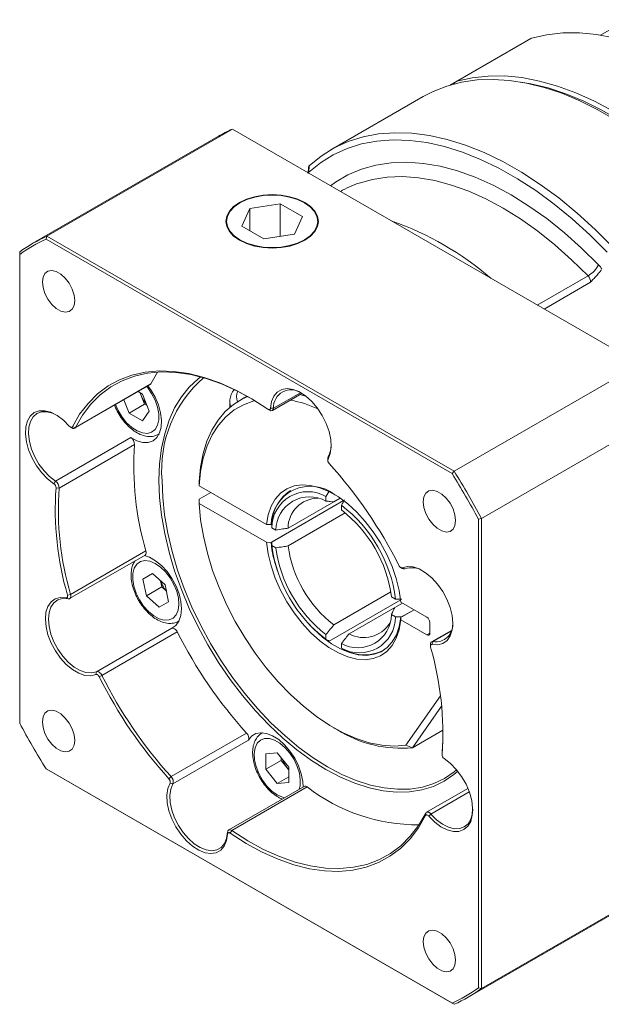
# Model space of a CAD drawing. Header units: millimetres. Extents: x 848 to 1258, y 1004 to 1294.
# Tile 3 of 8: x 953 to 990, y 1060 to 1123. Entities that reach past the tile are written whole.
import ezdxf

# ---------------------------------------------------------------- set-up
doc = ezdxf.new("R2010")
doc.units = ezdxf.units.MM
doc.layers.get('0').update_dxf_attribs({"lineweight": 18})

msp = doc.modelspace()

# ---------------------------------------------------------------- linework, layer by layer
at = {"color": 7, "linetype": 'Continuous', "lineweight": 15}
for p, q in [((991.89337, 1123.1716), (990.17025, 1122.17686)), ((985.6965, 1121.96159), (980.87819, 1119.18004)), ((985.7407, 1121.97918), (980.93944, 1119.20748)), ((985.69895, 1121.95723), (985.7407, 1121.97918)), ((980.8523, 1119.1645), (980.51766, 1118.97131)), ((978.77757, 1118.22688), (972.83788, 1114.79797)), ((966.50488, 1116.13039), (954.57598, 1109.24399)), ((992.69648, 1101.0103), (966.50488, 1116.13039)), ((965.60182, 1115.67236), (953.67292, 1108.78595)), ((971.40711, 1113.6875), (971.37584, 1113.26695)), ((971.43952, 1113.77165), (971.40861, 1113.36019)), ((971.44567, 1113.77758), (971.43952, 1113.77165)), ((971.40861, 1113.36019), (971.3812, 1113.31535)), ((966.98442, 1111.39558), (966.95373, 1111.37785)), ((969.58072, 1111.32587), (967.62884, 1111.02394)), ((971.00959, 1110.501), (969.58072, 1111.32587)), ((969.58072, 1109.23409), (969.58072, 1111.32587)), ((971.1617, 1111.37785), (971.131, 1111.39557)), ((967.62884, 1111.02394), (967.10584, 1109.89715)), ((967.62884, 1109.59523), (967.62884, 1111.02394)), ((970.48658, 1109.37421), (971.00959, 1110.501)), ((967.10584, 1109.89715), (968.53471, 1109.07229)), ((954.57598, 1109.24399), (954.51446, 1109.05089)), ((954.57598, 1109.24399), (980.76759, 1094.1239)), ((968.53471, 1109.07229), (970.48658, 1109.37421)), ((980.63112, 1093.97406), (954.51446, 1109.05089)), ((952.82254, 1108.23142), (952.82254, 1108.07385)), ((952.82254, 1108.07385), (952.82254, 1077.91529)), ((986.11398, 1104.8103), (989.37619, 1106.69353)), ((989.52618, 1106.27695), (986.54978, 1104.55871)), ((992.69648, 1101.0103), (980.76759, 1094.1239)), ((961.25357, 1099.74577), (961.69065, 1100.49882)), ((956.35243, 1096.89055), (961.20318, 1099.69083)), ((956.40282, 1096.94549), (961.25357, 1099.74577)), ((960.43479, 1099.24725), (960.71835, 1099.08355)), ((960.63665, 1098.98764), (960.56512, 1099.17202)), ((960.71835, 1099.08355), (961.14701, 1097.97873)), ((969.07803, 1098.02842), (970.97731, 1099.12485)), ((969.15005, 1098.17116), (970.88748, 1099.17416)), ((970.86388, 1099.05936), (971.2131, 1098.96186)), ((959.86103, 1097.86374), (959.52747, 1098.72347)), ((960.85098, 1098.43523), (959.86103, 1097.86374)), ((960.85098, 1098.43523), (960.63665, 1098.98764)), ((961.00422, 1098.34676), (960.85098, 1098.43523)), ((966.3302, 1098.55319), (966.3302, 1098.22816)), ((966.37269, 1098.26399), (966.33021, 1098.54802)), ((967.10171, 1098.75632), (966.96551, 1098.67769)), ((960.71835, 1097.36882), (959.86103, 1097.86374)), ((961.14701, 1097.97873), (960.71835, 1097.36882)), ((968.80403, 1098.10292), (968.90301, 1098.04577)), ((969.15005, 1098.17116), (968.95225, 1098.17816)), ((994.44992, 1097.97325), (982.52103, 1091.08685)), ((956.07842, 1096.96506), (956.1774, 1096.90791)), ((956.40282, 1096.94549), (956.21367, 1096.98762)), ((961.76209, 1096.4947), (961.73481, 1096.47964)), ((961.78831, 1096.5105), (961.76209, 1096.4947)), ((961.76209, 1096.4947), (961.78785, 1096.50957)), ((955.12552, 1093.48644), (959.97627, 1096.28672)), ((960.20719, 1095.8403), (955.35644, 1093.04002)), ((972.63882, 1094.94242), (972.63882, 1094.82812)), ((972.6647, 1095.05471), (972.65435, 1094.8955)), ((980.76759, 1094.1239), (980.63112, 1093.97406)), ((955.12552, 1093.48644), (955.02037, 1093.31875)), ((964.36961, 1093.18652), (964.36921, 1093.47248)), ((955.35644, 1093.04002), (955.15891, 1093.0509)), ((964.36921, 1092.32933), (965.11184, 1092.75803)), ((968.68995, 1090.69244), (964.36961, 1093.18652)), ((964.36921, 1092.32933), (964.36961, 1092.04336)), ((964.36961, 1092.04336), (968.68995, 1089.54928)), ((968.98793, 1089.5487), (973.64547, 1092.23744)), ((969.03743, 1089.57727), (973.64547, 1092.23744)), ((970.0832, 1090.45962), (973.43008, 1092.39172)), ((972.52254, 1092.50272), (972.52254, 1092.20152)), ((973.42963, 1092.39202), (973.01752, 1092.15411)), ((973.7602, 1091.43914), (970.0832, 1089.31646)), ((973.51249, 1091.63004), (973.51249, 1091.93123)), ((982.32304, 1091.04358), (982.52103, 1091.08685)), ((982.32304, 1060.88502), (982.32304, 1091.04358)), ((982.52103, 1091.08685), (982.52103, 1060.84175)), ((968.98793, 1090.69185), (968.68995, 1090.69244)), ((969.03743, 1090.72043), (968.98793, 1090.69185)), ((969.29972, 1090.34042), (969.03889, 1090.491)), ((968.68995, 1089.54928), (968.98793, 1089.5487)), ((956.0885, 1086.19629), (960.93925, 1088.99657)), ((969.03889, 1089.34784), (969.29972, 1089.19727)), ((956.03181, 1085.92637), (960.88257, 1088.72665)), ((977.32583, 1087.92938), (977.42481, 1087.87222)), ((977.42412, 1087.91556), (977.58863, 1087.84918)), ((960.74724, 1087.1889), (961.35346, 1087.53898)), ((961.35353, 1087.53891), (960.74724, 1087.1889)), ((960.96913, 1086.10454), (960.74724, 1087.1889)), ((961.35346, 1087.53898), (962.18156, 1086.80469)), ((961.95908, 1086.67602), (961.8776, 1087.07422)), ((961.95908, 1086.67602), (960.96913, 1086.10454)), ((962.26305, 1086.40649), (961.95908, 1086.67602)), ((962.18156, 1086.80469), (962.40345, 1085.72032)), ((973.01752, 1084.23408), (976.69407, 1086.35651)), ((955.93563, 1085.91308), (955.80511, 1085.98249)), ((956.0885, 1086.19629), (955.89683, 1086.15242)), ((961.79724, 1085.37025), (960.96913, 1086.10454)), ((962.40345, 1085.72032), (961.79724, 1085.37025)), ((977.32798, 1085.8578), (972.72053, 1083.19797)), ((976.99614, 1085.89738), (976.73531, 1086.04795)), ((979.00671, 1084.7367), (977.34508, 1085.69594)), ((976.94143, 1085.35634), (974.00747, 1083.6626)), ((976.94178, 1085.35709), (977.43691, 1085.64292)), ((978.18569, 1085.21066), (977.34407, 1084.7248)), ((978.18569, 1085.21066), (977.39357, 1084.75338)), ((963.04774, 1084.47567), (963.0735, 1084.49054)), ((963.07396, 1084.49147), (963.04905, 1084.47643)), ((976.73531, 1084.90479), (976.99614, 1084.75422)), ((977.34407, 1084.7248), (977.34508, 1084.55278)), ((977.34508, 1084.55278), (979.00671, 1083.59354)), ((957.75494, 1081.22399), (962.60569, 1084.02427)), ((979.2047, 1083.70788), (979.2047, 1084.39377)), ((980.59358, 1083.88678), (979.31176, 1083.1468)), ((980.57643, 1083.83464), (979.40794, 1083.16009)), ((962.96071, 1083.78647), (958.10996, 1080.98619)), ((972.52254, 1083.61518), (972.52254, 1083.31398)), ((979.2047, 1083.70784), (979.00671, 1083.59354)), ((979.34047, 1082.97638), (979.40794, 1083.16009)), ((973.51249, 1082.7425), (973.51249, 1083.0437)), ((979.23925, 1082.98656), (979.23925, 1082.87226)), ((957.75494, 1081.22399), (957.72146, 1081.04331)), ((958.10996, 1080.98619), (957.93446, 1080.90063)), ((977.65116, 1076.49652), (979.88552, 1079.67562)), ((979.9615, 1079.00288), (978.08274, 1076.32974)), ((973.01611, 1077.6208), (973.26355, 1077.4779)), ((978.08274, 1076.32974), (980.04514, 1077.46262)), ((962.5595, 1074.47486), (967.41026, 1077.27514)), ((968.43805, 1077.29891), (968.41228, 1077.28404)), ((967.52962, 1076.81874), (962.67887, 1074.01846)), ((978.08274, 1076.32974), (977.65116, 1076.49652)), ((968.64723, 1075.94296), (969.38969, 1076.00935)), ((968.64723, 1074.95296), (968.64723, 1075.94296)), ((969.38969, 1076.00935), (970.13216, 1075.08573)), ((969.63718, 1075.52444), (969.63718, 1075.70148)), ((979.98596, 1076.00595), (979.98595, 1075.89165)), ((979.98596, 1076.00595), (979.98714, 1076.03315)), ((979.98666, 1075.90797), (979.98714, 1076.03315)), ((954.51446, 1074.98481), (980.63112, 1059.90798)), ((954.51446, 1074.98481), (954.57598, 1074.94927)), ((980.76759, 1059.82918), (954.57598, 1074.94927)), ((969.63718, 1075.52444), (968.64723, 1074.95296)), ((969.38969, 1074.02934), (968.64723, 1074.95296)), ((970.00841, 1075.06264), (969.63718, 1075.52444)), ((970.13216, 1074.9087), (970.00841, 1075.06264)), ((970.13216, 1075.08573), (970.13216, 1074.09573)), ((962.41961, 1074.33721), (962.5595, 1074.47486)), ((970.13216, 1074.45796), (969.38969, 1074.02934)), ((962.49123, 1074.06338), (962.67887, 1074.01846)), ((971.11629, 1073.84504), (966.26554, 1071.04475)), ((971.31542, 1073.81241), (966.46467, 1071.01213)), ((970.13216, 1074.09573), (969.38969, 1074.02934)), ((981.65227, 1073.71885), (978.99114, 1072.18262)), ((981.73948, 1073.49376), (979.27631, 1072.0718)), ((978.93191, 1071.97126), (978.94075, 1072.12768)), ((979.13324, 1071.93773), (979.27631, 1072.0718)), ((966.19332, 1070.78071), (966.19352, 1070.90201)), ((966.35601, 1070.84678), (966.46467, 1071.01213)), ((994.44992, 1067.72816), (982.52103, 1060.84175)), ((981.67065, 1060.28722), (993.59954, 1067.17362)), ((982.32304, 1060.88502), (982.52103, 1060.84175)), ((980.63112, 1059.90798), (980.76759, 1059.82918))]:
    msp.add_line(p, q, dxfattribs=at)
at = {"color": 7, "linetype": 'Continuous', "lineweight": 15, "flags": 128}
for points in [[(985.7407, 1121.97918), (986.72252, 1122.20368), (987.75089, 1122.31807), (988.82054, 1122.32174), (989.92598, 1122.2147), (991.06151, 1121.99748), (992.22132, 1121.67121), (993.39944, 1121.23756), (994.58982, 1120.69875), (995.78635, 1120.05755), (996.98287, 1119.31727), (998.17326, 1118.48169), (999.35137, 1117.55512), (1000.51118, 1116.54231), (1001.64672, 1115.44846), (1002.75215, 1114.2792), (1003.8218, 1113.04053), (1004.85018, 1111.73881), (1005.832, 1110.38073)], [(991.17212, 1116.70894), (990.0061, 1117.38207), (988.84292, 1117.95963), (987.68825, 1118.43881), (986.54771, 1118.81729), (985.42686, 1119.0932), (984.33116, 1119.26521), (983.26595, 1119.33248), (982.23641, 1119.29469), (981.24757, 1119.15201), (980.30424, 1118.90515), (979.41102, 1118.55529), (978.77757, 1118.22688)], [(980.93944, 1119.20748), (981.92126, 1119.43198), (982.94964, 1119.54636), (984.01929, 1119.55004), (985.12472, 1119.443), (986.26026, 1119.22578), (987.42007, 1118.8995), (988.59818, 1118.46585), (989.78857, 1117.92704), (990.98509, 1117.28585), (992.18162, 1116.54556), (993.372, 1115.70998), (994.55012, 1114.78341), (995.70993, 1113.7706), (996.84546, 1112.67676), (997.9509, 1111.50749), (999.02055, 1110.26882), (1000.04892, 1108.9671), (1001.03074, 1107.60902)], [(1001.07606, 1107.0228), (1000.13843, 1108.35629), (999.15499, 1109.63834), (998.1306, 1110.86263), (997.0703, 1112.02315), (995.9793, 1113.11417), (994.86298, 1114.13032), (993.72683, 1115.0666), (992.57645, 1115.91841), (991.41751, 1116.68154), (990.2557, 1117.35223), (989.09676, 1117.92719), (987.94638, 1118.40359), (986.81023, 1118.77907), (985.69391, 1119.0518), (985.05553, 1119.16266)], [(971.44567, 1113.77758), (972.21811, 1114.40051), (973.0553, 1114.91895), (973.95287, 1115.3302), (974.90615, 1115.63212), (975.91018, 1115.82314), (976.95972, 1115.90226), (978.0493, 1115.86907), (979.17326, 1115.72374), (980.32574, 1115.46703), (981.50074, 1115.10027), (982.69214, 1114.62539), (983.89373, 1114.04484), (985.09926, 1113.36166), (986.30244, 1112.5794), (987.49701, 1111.70213), (988.67676, 1110.73443), (989.83553, 1109.68133), (990.96729, 1108.54832)], [(990.60383, 1108.21837), (989.49079, 1109.33062), (988.35137, 1110.36439), (987.19147, 1111.31433), (986.01711, 1112.17552), (984.83437, 1112.94348), (983.6494, 1113.61424), (982.46832, 1114.18431), (981.29727, 1114.65075), (980.14231, 1115.01113), (979.00944, 1115.26359), (977.90453, 1115.40681), (976.83331, 1115.44006), (975.80132, 1115.36316), (974.81392, 1115.17651), (973.87624, 1114.88109), (972.99312, 1114.47841), (972.16916, 1113.97057), (971.40861, 1113.36019)], [(972.80593, 1112.49287), (973.12441, 1112.72029), (973.93773, 1113.19493), (974.81016, 1113.56223), (975.73677, 1113.82013), (976.71233, 1113.96718), (977.73132, 1114.00253), (978.788, 1113.92599), (979.87639, 1113.73799), (980.99034, 1113.43959), (982.12356, 1113.03249), (983.26966, 1112.51897), (984.42215, 1111.90195), (985.57452, 1111.1849), (986.72028, 1110.37187), (987.85293, 1109.46746), (988.96609, 1108.47678), (990.05347, 1107.40543)], [(989.37619, 1106.69353), (988.32389, 1107.73033), (987.24663, 1108.68905), (986.15051, 1109.56428), (985.04172, 1110.35108), (983.92652, 1111.045), (982.81121, 1111.64212), (981.70208, 1112.13907), (980.60542, 1112.53305), (979.5274, 1112.82182), (978.47412, 1113.00375), (977.45153, 1113.07782), (976.4654, 1113.04361), (975.52131, 1112.90131), (974.64747, 1112.65964)], [(966.95407, 1111.41348), (966.58409, 1111.15323), (966.30917, 1110.85631), (966.13988, 1110.53413), (966.08272, 1110.19908), (966.13988, 1109.86403), (966.30917, 1109.54184), (966.58409, 1109.24492), (966.95407, 1108.98467), (967.40489, 1108.77109), (967.91923, 1108.61238), (968.47732, 1108.51465), (969.05772, 1108.48165), (969.63811, 1108.51465), (970.1962, 1108.61238), (970.71053, 1108.77109), (971.16135, 1108.98467), (971.53134, 1109.24493), (971.80626, 1109.54185), (971.97555, 1109.86402), (972.03271, 1110.19908), (971.97555, 1110.53413), (971.80626, 1110.85631), (971.53134, 1111.15323), (971.16136, 1111.41348), (970.71054, 1111.62707), (970.1962, 1111.78578), (969.63811, 1111.88351), (969.05771, 1111.91651), (968.47732, 1111.88351), (967.91923, 1111.78578), (967.4049, 1111.62707), (966.95407, 1111.41348)], [(966.98476, 1111.39577), (966.62018, 1111.13931), (966.34927, 1110.84672), (966.18244, 1110.52924), (966.12612, 1110.19908), (966.18244, 1109.86891), (966.34927, 1109.55143), (966.62018, 1109.25884), (966.98476, 1109.00239), (967.42901, 1108.79192), (967.93584, 1108.63552), (968.48579, 1108.53922), (969.05772, 1108.5067), (969.62964, 1108.53922), (970.17959, 1108.63553), (970.68642, 1108.79192), (971.13067, 1109.00239), (971.49525, 1109.25884), (971.76616, 1109.55143), (971.93298, 1109.86891), (971.98931, 1110.19908), (971.93299, 1110.52925), (971.76616, 1110.84672), (971.49525, 1111.13931), (971.13067, 1111.39577), (970.68642, 1111.60624), (970.17959, 1111.76263), (969.62964, 1111.85894), (969.05771, 1111.89145), (968.48578, 1111.85893), (967.93584, 1111.76263), (967.42901, 1111.60624), (966.98476, 1111.39577)], [(956.36224, 1105.097), (956.32013, 1105.45947), (956.19723, 1105.84119), (956.00348, 1106.21124), (955.75459, 1106.53963), (955.47072, 1106.79976), (955.17486, 1106.97055), (954.89099, 1107.03818), (954.6421, 1106.99715), (954.44835, 1106.8508), (954.32545, 1106.61098), (954.28334, 1106.29712), (954.32545, 1105.93464), (954.44835, 1105.55292), (954.6421, 1105.18288), (954.89099, 1104.85449), (955.17486, 1104.59436), (955.47072, 1104.42356), (955.75459, 1104.35594), (956.00348, 1104.39696), (956.19723, 1104.54332), (956.32013, 1104.78314), (956.36224, 1105.097)], [(956.21367, 1096.98762), (956.67903, 1097.78395), (957.2191, 1098.48903), (957.83019, 1099.09802), (958.5081, 1099.60675), (959.24818, 1100.01173), (960.04535, 1100.31018), (960.89415, 1100.50005), (961.78876, 1100.58004), (962.72304, 1100.54961), (963.69058, 1100.40895), (964.68475, 1100.15904), (965.69872, 1099.80159), (966.72555, 1099.33905), (967.7582, 1098.77459), (968.78956, 1098.11209)], [(967.62441, 1098.8533), (966.83128, 1099.27826), (965.8126, 1099.73713), (964.80667, 1100.09175), (963.82039, 1100.33968), (962.86053, 1100.47922), (961.93366, 1100.50941), (961.04615, 1100.43005), (960.20409, 1100.24169), (959.41324, 1099.94561), (958.67904, 1099.54385), (958.00651, 1099.03915), (957.40027, 1098.43499), (956.86448, 1097.73551), (956.40282, 1096.94549)], [(961.25357, 1099.74577), (961.22865, 1099.71063), (961.20318, 1099.69083)], [(961.78159, 1093.53749), (961.82246, 1094.5949), (961.94477, 1095.59709), (962.14758, 1096.5364), (962.42935, 1097.40571), (962.78793, 1098.19838), (963.2206, 1098.90839), (963.72407, 1099.53033), (964.29449, 1100.05947), (964.46415, 1100.18935)], [(958.98431, 1098.40991), (959.15218, 1098.02811), (959.40296, 1097.61012), (959.70154, 1097.23868), (960.03184, 1096.93382), (960.37603, 1096.71197), (960.71557, 1096.58509), (961.03216, 1096.56003), (961.30871, 1096.63813), (961.53033, 1096.81518), (961.68507, 1097.08164), (961.76458, 1097.42315), (961.76458, 1097.82128), (961.68507, 1098.25459), (961.53033, 1098.69971), (961.30871, 1099.13263), (961.03216, 1099.53004), (960.99769, 1099.57221)], [(961.07117, 1099.61463), (961.24774, 1099.36895), (961.52619, 1098.89149), (961.74105, 1098.39044), (961.88278, 1097.888), (961.94509, 1097.40647), (961.92523, 1096.96719), (961.82407, 1096.58963), (961.6461, 1096.29054), (961.39922, 1096.08317), (961.09435, 1095.97673), (960.74504, 1095.97594), (960.36675, 1096.08082), (959.97627, 1096.28672)], [(960.57959, 1099.16366), (960.5937, 1099.11302), (960.63665, 1098.98764)], [(968.95225, 1098.17816), (969.01957, 1098.60221), (969.16832, 1098.95317), (969.39207, 1099.21587), (969.68116, 1099.37895), (970.02309, 1099.43538), (970.40307, 1099.3827), (970.8047, 1099.2232), (971.21059, 1098.96377), (971.60322, 1098.61563), (971.96561, 1098.19381), (972.2821, 1097.71656), (972.53901, 1097.2045), (972.72522, 1096.67977), (972.83271, 1096.16504), (972.85681, 1095.68256), (972.79649, 1095.25319), (972.65435, 1094.8955)], [(964.36921, 1093.47248), (964.45623, 1094.39371), (964.62261, 1095.2552), (964.86688, 1096.04921), (965.18681, 1096.76857), (965.57954, 1097.40681), (966.04152, 1097.95816), (966.56859, 1098.41768), (967.15601, 1098.78121), (967.4855, 1098.93197)], [(967.94835, 1098.65989), (967.88185, 1098.6423), (967.22616, 1098.40416), (966.62566, 1098.06327), (966.08609, 1097.62287), (965.61257, 1097.08716), (965.20963, 1096.46125), (964.88111, 1095.7511), (964.63013, 1094.96348), (964.45909, 1094.10589), (964.36961, 1093.18652)], [(955.02037, 1093.31875), (954.6195, 1093.6279), (954.24121, 1094.01805), (953.90186, 1094.47233), (953.61611, 1094.97112), (953.39631, 1095.49286), (953.25197, 1096.01498), (953.18931, 1096.51493), (953.21106, 1096.97109), (953.31626, 1097.36375), (953.50038, 1097.67594), (953.75545, 1097.89416), (954.07045, 1098.00897), (954.43177, 1098.01543), (954.82378, 1097.91324), (955.22954, 1097.70683), (955.63152, 1097.40512), (956.01234, 1097.02114)], [(955.19241, 1097.72978), (954.93888, 1097.8483), (954.56672, 1097.94531), (954.2237, 1097.93918), (953.92465, 1097.83018), (953.68249, 1097.62301), (953.5077, 1097.32663), (953.40782, 1096.95385), (953.38718, 1096.52079), (953.44666, 1096.04615), (953.5837, 1095.55047), (953.79237, 1095.05515), (954.06365, 1094.58162), (954.38582, 1094.15033), (954.74495, 1093.77994), (955.12552, 1093.48644)], [(968.78956, 1098.11209), (968.81933, 1098.095), (968.84848, 1098.08512), (968.87585, 1098.08284), (968.90033, 1098.08825), (968.92094, 1098.10115), (968.93686, 1098.12101), (968.94744, 1098.14703), (968.95225, 1098.17816)], [(956.01234, 1097.02114), (956.04019, 1096.99292), (956.06957, 1096.97048), (956.09931, 1096.9547), (956.12821, 1096.94624), (956.15511, 1096.94541), (956.17894, 1096.95227), (956.19872, 1096.96653), (956.21367, 1096.98762)], [(980.99891, 1074.82569), (980.75059, 1074.61426), (980.11754, 1074.18194), (979.42669, 1073.84974), (978.6833, 1073.62018), (977.89302, 1073.49502), (977.06186, 1073.4752), (976.19616, 1073.56088), (975.3025, 1073.7514), (974.38769, 1074.04532), (973.45867, 1074.44039), (972.52254, 1074.93361), (971.5864, 1075.52123), (970.65739, 1076.19877), (969.74258, 1076.96108), (968.84892, 1077.80236), (967.98322, 1078.71619), (967.15206, 1079.69564), (966.36178, 1080.73324), (965.61839, 1081.8211), (964.92754, 1082.95094), (964.29449, 1084.11416), (963.72407, 1085.3019), (963.2206, 1086.50513), (962.78793, 1087.71469), (962.42935, 1088.92138), (962.14758, 1090.11601), (961.94477, 1091.28948), (961.82246, 1092.43288), (961.78159, 1093.53749)], [(961.97958, 1093.53749), (962.02007, 1092.44306), (962.14125, 1091.3102), (962.34219, 1090.14754), (962.62137, 1088.96392), (962.97665, 1087.76836), (963.40533, 1086.56995), (963.90416, 1085.37781), (964.46932, 1084.20101), (965.09654, 1083.04851), (965.78102, 1081.92909), (966.51756, 1080.85126), (967.30056, 1079.82322), (968.12405, 1078.8528), (968.98177, 1077.94738), (969.86719, 1077.11386), (970.77358, 1076.35857), (971.69403, 1075.68728), (972.62154, 1075.10508), (973.54904, 1074.6164), (974.46949, 1074.22497), (975.37588, 1073.93376), (976.2613, 1073.745), (977.11902, 1073.66011), (977.94251, 1073.67975), (978.72551, 1073.80376), (979.46205, 1074.03119), (980.14654, 1074.36033), (980.77375, 1074.78867), (980.926, 1074.91517)], [(968.68995, 1090.69244), (968.8, 1091.31458), (968.99112, 1091.86577), (969.25963, 1092.33539), (969.60038, 1092.71442), (970.00681, 1092.99558), (970.47111, 1093.17346), (970.98436, 1093.24465), (971.53668, 1093.20777), (972.11748, 1093.06353), (972.71557, 1092.81471), (973.31946, 1092.46609), (973.91755, 1092.02437), (974.49835, 1091.49804), (975.05067, 1090.89721), (975.56392, 1090.23345), (976.02822, 1089.51949), (976.43465, 1088.76908), (976.77539, 1087.99663), (977.04391, 1087.21699), (977.23503, 1086.44515), (977.34508, 1085.69594)], [(972.72053, 1092.84732), (972.53343, 1092.52167), (972.52254, 1092.50272)], [(980.86224, 1090.95345), (980.82013, 1091.31592), (980.69723, 1091.69765), (980.50348, 1092.06769), (980.25459, 1092.39608), (979.97072, 1092.65621), (979.67486, 1092.827), (979.39099, 1092.89463), (979.1421, 1092.8536), (978.94835, 1092.70725), (978.82545, 1092.46743), (978.78334, 1092.15357), (978.82545, 1091.79109), (978.94835, 1091.40937), (979.1421, 1091.03933), (979.39099, 1090.71094), (979.67486, 1090.45081), (979.97072, 1090.28001), (980.25459, 1090.21239), (980.50348, 1090.25342), (980.69723, 1090.39977), (980.82013, 1090.63959), (980.86224, 1090.95345)], [(964.36961, 1092.04336), (964.46082, 1091.00692), (964.63574, 1089.93737), (964.89268, 1088.84518), (965.2291, 1087.74102), (965.64174, 1086.6357), (966.12653, 1085.54004), (966.67875, 1084.46476), (967.29299, 1083.42037), (967.96323, 1082.4171), (968.68293, 1081.46476), (969.44504, 1080.57266), (970.2421, 1079.74955), (971.06632, 1079.00346), (971.90962, 1078.34171), (972.76377, 1077.77076), (973.6204, 1077.2962), (974.47113, 1076.92268), (975.30764, 1076.65385), (976.12174, 1076.49233), (976.90547, 1076.43972), (977.65116, 1076.49652)], [(977.34508, 1084.55278), (977.23503, 1083.93063), (977.04391, 1083.37945), (976.77539, 1082.90983), (976.43465, 1082.5308), (976.02822, 1082.24964), (975.56392, 1082.07175), (975.05067, 1082.00057), (974.49835, 1082.03745), (973.91755, 1082.18169), (973.31946, 1082.43051), (972.71557, 1082.77913), (972.11748, 1083.22085), (971.53668, 1083.74718), (970.98436, 1084.348), (970.47111, 1085.01177), (970.00681, 1085.72572), (969.60038, 1086.47614), (969.25963, 1087.24859), (968.99112, 1088.02823), (968.8, 1088.80007), (968.68995, 1089.54928)], [(969.03743, 1089.57727), (969.03881, 1089.36046), (969.03889, 1089.34784)], [(960.52535, 1085.84826), (960.7958, 1085.4452), (961.10827, 1085.09655), (961.44593, 1084.82111), (961.79056, 1084.63374), (962.12359, 1084.54453), (962.42706, 1084.5583), (962.68462, 1084.67429), (962.88238, 1084.88626), (963.00967, 1085.18279), (963.05964, 1085.54788), (963.02959, 1085.96184), (962.92115, 1086.40238), (962.74014, 1086.84573), (962.49635, 1087.268), (962.2029, 1087.64641), (961.87562, 1087.96058), (961.53216, 1088.19356), (961.19102, 1088.33279), (960.8706, 1088.37077), (960.58817, 1088.30545), (960.35897, 1088.14035), (960.19534, 1087.88437), (960.1061, 1087.55131), (960.09607, 1087.15913), (960.16579, 1086.72897), (960.3115, 1086.28402), (960.52535, 1085.84826)], [(960.84011, 1088.70214), (961.16793, 1088.59095), (961.55876, 1088.36876), (961.94155, 1088.05662), (962.29933, 1087.66839), (962.61623, 1087.22127), (962.87819, 1086.73509), (963.07362, 1086.23141), (963.19383, 1085.73256), (963.2335, 1085.26065), (963.19088, 1084.83662), (963.06784, 1084.47926), (962.86986, 1084.20441), (962.60569, 1084.02427)], [(977.21111, 1088.05824), (977.23222, 1088.02182), (977.25708, 1087.98857), (977.28471, 1087.95983), (977.31399, 1087.93676), (977.34375, 1087.92029), (977.37279, 1087.91106), (977.39994, 1087.90947), (977.42412, 1087.91556)], [(977.42412, 1087.91556), (977.75518, 1087.9968), (978.12784, 1087.96909), (978.52602, 1087.83362), (978.93249, 1087.59624), (979.32969, 1087.26722), (979.70045, 1086.86078), (980.02875, 1086.39448), (980.30038, 1085.88848), (980.50362, 1085.36465), (980.62968, 1084.84563), (980.67311, 1084.35386), (980.63203, 1083.91059), (980.50822, 1083.53498), (980.30702, 1083.24327), (980.03715, 1083.04806), (979.71025, 1082.9578), (979.34047, 1082.97638)], [(957.72146, 1081.04331), (957.3904, 1080.96207), (957.01773, 1080.98978), (956.61956, 1081.12525), (956.21308, 1081.36263), (955.81588, 1081.69165), (955.44512, 1082.0981), (955.11683, 1082.5644), (954.84519, 1083.0704), (954.64195, 1083.59423), (954.5159, 1084.11324), (954.47247, 1084.60501), (954.51355, 1085.04828), (954.63736, 1085.42389), (954.83855, 1085.7156), (955.10843, 1085.91081), (955.43533, 1086.00107), (955.80511, 1085.98249)], [(955.93563, 1085.91308), (955.58456, 1085.93072), (955.27422, 1085.84503), (955.01801, 1085.6597), (954.827, 1085.38276), (954.70946, 1085.02617), (954.67046, 1084.60535), (954.71169, 1084.13848), (954.83136, 1083.64574), (955.02431, 1083.14843), (955.2822, 1082.66805), (955.59387, 1082.22536), (955.94585, 1081.8395), (956.32294, 1081.52713), (956.70883, 1081.30178), (957.08685, 1081.17316), (957.44065, 1081.14685), (957.75494, 1081.22399)], [(955.80511, 1085.98249), (955.83223, 1085.98099), (955.85637, 1085.98717), (955.87655, 1086.0008), (955.89195, 1086.02131), (955.90197, 1086.04789), (955.90619, 1086.07948), (955.90446, 1086.11479), (955.89683, 1086.15242)], [(956.0885, 1086.19629), (956.10121, 1086.13358), (956.1041, 1086.07472), (956.09705, 1086.02208), (956.08036, 1085.97778), (956.05468, 1085.94358), (956.02106, 1085.92088), (955.98083, 1085.91057), (955.93563, 1085.91308)], [(977.39357, 1085.89654), (977.018, 1085.89733), (976.99614, 1085.89738)], [(971.31976, 1084.40849), (971.73946, 1083.96124), (972.29902, 1083.45468), (972.87516, 1083.02944), (973.45685, 1082.69363), (974.03298, 1082.45369), (974.59255, 1082.31418), (975.12484, 1082.27779), (975.61969, 1082.34521), (976.06763, 1082.51515), (976.46011, 1082.78435), (976.78962, 1083.14769), (977.04986, 1083.5982), (977.23587, 1084.12727), (977.34407, 1084.7248)], [(962.60569, 1084.02427), (962.64599, 1084.03442), (962.69125, 1084.03176), (962.73964, 1084.01638), (962.78924, 1083.98892), (962.83805, 1083.95047), (962.88409, 1083.90258), (962.92554, 1083.84717), (962.96071, 1083.78647)], [(979.23925, 1082.98656), (979.23947, 1082.99845), (979.24652, 1083.05109), (979.26321, 1083.09539), (979.28889, 1083.12959), (979.32251, 1083.15229), (979.36274, 1083.1626), (979.40794, 1083.16009)], [(973.71048, 1082.62648), (973.52338, 1082.73611), (973.51249, 1082.7425)], [(979.34047, 1082.97638), (979.31334, 1082.97788), (979.28921, 1082.9717), (979.26903, 1082.95808), (979.25363, 1082.93756), (979.24361, 1082.91098), (979.23938, 1082.87939), (979.24112, 1082.84408), (979.24875, 1082.80645)], [(957.93446, 1080.90063), (957.91336, 1080.93706), (957.8885, 1080.9703), (957.86087, 1080.99904), (957.83158, 1081.02211), (957.80183, 1081.03858), (957.77279, 1081.04781), (957.74563, 1081.0494), (957.72146, 1081.04331)], [(957.75494, 1081.22399), (957.79524, 1081.23414), (957.84049, 1081.23148), (957.88889, 1081.2161), (957.93849, 1081.18864), (957.98729, 1081.15019), (958.03334, 1081.1023), (958.07478, 1081.04689), (958.10996, 1080.98619)], [(956.36224, 1076.8053), (956.32013, 1077.16778), (956.19723, 1077.5495), (956.00348, 1077.91954), (955.75459, 1078.24793), (955.47072, 1078.50806), (955.17486, 1078.67886), (954.89099, 1078.74648), (954.6421, 1078.70546), (954.44835, 1078.5591), (954.32545, 1078.31928), (954.28334, 1078.00542), (954.32545, 1077.64295), (954.44835, 1077.26123), (954.6421, 1076.89118), (954.89099, 1076.56279), (955.17486, 1076.30266), (955.47072, 1076.13187), (955.75459, 1076.06424), (956.00348, 1076.10527), (956.19723, 1076.25162), (956.32013, 1076.49144), (956.36224, 1076.8053)], [(967.52962, 1076.81874), (967.7395, 1077.07833), (968.01376, 1077.24156), (968.34025, 1077.30118), (968.7045, 1077.25457), (969.09034, 1077.10379), (969.48068, 1076.85551), (969.85821, 1076.52076), (970.20619, 1076.11436), (970.50918, 1075.65435), (970.75376, 1075.16111), (970.92908, 1074.65652), (971.02737, 1074.16295), (971.0477, 1073.80544)], [(970.7974, 1073.66094), (970.85206, 1073.87738), (970.87211, 1074.26327), (970.81224, 1074.68992), (970.67568, 1075.13433), (970.46979, 1075.57254), (970.20567, 1075.98093), (969.89757, 1076.33748), (969.56208, 1076.62297), (969.2173, 1076.822), (968.88182, 1076.92386), (968.57371, 1076.92304), (968.3096, 1076.81959), (968.10371, 1076.61909), (967.96715, 1076.33235), (967.90728, 1075.97482), (967.92733, 1075.56579), (968.02621, 1075.12729), (968.1986, 1074.68298), (968.4352, 1074.2568), (968.72326, 1073.87172), (969.04725, 1073.54852), (969.38969, 1073.30461), (969.38969, 1073.30461)], [(979.98714, 1076.03315), (980.03598, 1076.81955), (980.04606, 1077.33604)], [(980.12521, 1075.64012), (980.52608, 1075.33097), (980.90436, 1074.94082), (981.24372, 1074.48654), (981.52947, 1073.98775), (981.74926, 1073.46602), (981.89361, 1072.94389), (981.95627, 1072.44394), (981.93452, 1071.98778), (981.82932, 1071.59512), (981.6452, 1071.28293), (981.39013, 1071.06472), (981.07513, 1070.9499), (980.71381, 1070.94344), (980.3218, 1071.04563), (979.91604, 1071.25204), (979.51406, 1071.55376), (979.13324, 1071.93773)], [(970.00841, 1075.06264), (970.09552, 1074.96275), (970.13216, 1074.92537)], [(966.19332, 1070.78071), (966.12601, 1070.35666), (965.97726, 1070.0057), (965.75351, 1069.743), (965.46442, 1069.57992), (965.12249, 1069.52349), (964.7425, 1069.57617), (964.34088, 1069.73567), (963.93498, 1069.9951), (963.54235, 1070.34324), (963.17996, 1070.76506), (962.86348, 1071.24231), (962.60657, 1071.75437), (962.42035, 1072.2791), (962.31287, 1072.79383), (962.28877, 1073.27631), (962.34909, 1073.70568), (962.49123, 1074.06338)], [(962.67887, 1074.01846), (962.54393, 1073.67887), (962.48666, 1073.27125), (962.50954, 1072.8132), (962.61158, 1072.32453), (962.78837, 1071.82637), (963.03227, 1071.34024), (963.33273, 1070.88715), (963.67677, 1070.48669), (964.04952, 1070.15617), (964.43487, 1069.90988), (964.81616, 1069.75845), (965.1769, 1069.70844), (965.50152, 1069.76201), (965.77597, 1069.91684), (965.98839, 1070.16624), (966.12961, 1070.49943), (966.19352, 1070.90201)], [(969.38969, 1073.30461), (969.73214, 1073.15314), (969.86207, 1073.12099)], [(978.93191, 1071.97126), (978.46655, 1071.17492), (977.92647, 1070.46984), (977.31539, 1069.86085), (976.63748, 1069.35212), (975.8974, 1068.94714), (975.10023, 1068.64869), (974.25143, 1068.45882), (973.35682, 1068.37883), (972.42254, 1068.40926), (971.455, 1068.54992), (970.46083, 1068.79983), (969.44685, 1069.15728), (968.42002, 1069.61982), (967.38738, 1070.18428), (966.35601, 1070.84678)], [(966.46467, 1071.01213), (967.48785, 1070.35488), (968.5123, 1069.79491), (969.53098, 1069.33604), (970.5369, 1068.98142), (971.52318, 1068.73349), (972.48304, 1068.59395), (973.40991, 1068.56376), (974.29742, 1068.64312), (975.13948, 1068.83148), (975.93033, 1069.12756), (976.66453, 1069.52932), (977.33706, 1070.03402), (977.9433, 1070.63818), (978.47909, 1071.33766), (978.94075, 1072.12768)], [(979.13324, 1071.93773), (979.10539, 1071.96595), (979.07601, 1071.98839), (979.04627, 1072.00417), (979.01737, 1072.01264), (978.99046, 1072.01346), (978.96664, 1072.0066), (978.94686, 1071.99234), (978.93191, 1071.97126)], [(978.94075, 1072.12768), (978.96567, 1072.16282), (978.99864, 1072.18659), (979.03835, 1072.19801), (979.08318, 1072.19664), (979.13135, 1072.18253), (979.18092, 1072.15624), (979.22989, 1072.11883), (979.27631, 1072.0718)], [(979.27631, 1072.0718), (979.63784, 1071.70727), (980.01947, 1071.42083), (980.40469, 1071.22487), (980.77685, 1071.12786), (981.11987, 1071.13399), (981.41892, 1071.24299), (981.66108, 1071.45016), (981.83587, 1071.74654), (981.93575, 1072.11932), (981.95813, 1072.38653)], [(966.35601, 1070.84678), (966.32625, 1070.86387), (966.2971, 1070.87376), (966.26973, 1070.87603), (966.24525, 1070.87062), (966.22464, 1070.85772), (966.20872, 1070.83786), (966.19814, 1070.81185), (966.19332, 1070.78071)], [(966.19352, 1070.90201), (966.20155, 1070.9539), (966.21918, 1070.99726), (966.24571, 1071.03036), (966.28006, 1071.05185), (966.32087, 1071.06088), (966.36647, 1071.05708), (966.41506, 1071.04061), (966.46467, 1071.01213)], [(980.86224, 1062.66175), (980.82013, 1063.02423), (980.69723, 1063.40595), (980.50348, 1063.776), (980.25459, 1064.10438), (979.97072, 1064.36451), (979.67486, 1064.53531), (979.39099, 1064.60293), (979.1421, 1064.56191), (978.94835, 1064.41556), (978.82545, 1064.17573), (978.78334, 1063.86187), (978.82545, 1063.4994), (978.94835, 1063.11768), (979.1421, 1062.74763), (979.39099, 1062.41924), (979.67486, 1062.15911), (979.97072, 1061.98832), (980.25459, 1061.92069), (980.50348, 1061.96172), (980.69723, 1062.10807), (980.82013, 1062.34789), (980.86224, 1062.66175)]]:
    msp.add_lwpolyline(points, dxfattribs=at)
at = {"color": 7, "linetype": 'Continuous', "lineweight": 15}
for centre, radius, start, end in [((970.28406, 1107.56009), 9.36654, 113.7956811, 119.9927097), ((976.95199, 1105.94582), 7.09832, 108.9448116, 119.5539117), ((970.27425, 1091.61453), 19.69464, 49.2276305, 70.7777461), ((958.35032, 1100.68359), 9.35554, 113.7929764, 126.2177754), ((958.29736, 1100.54669), 9.30762, 113.9807967, 126.029955), ((988.47032, 1108.23349), 1.78664, 300.4660219, 332.3884292), ((988.81824, 1106.21973), 1.71221, 31.7879131, 43.8276512), ((989.02604, 1106.33217), 0.50318, 353.6996875, 45.9029047), ((969.80638, 1094.21063), 7.85569, 131.0187723, 184.9156102), ((967.65058, 1098.91066), 0.88179, 155.8791171, 201.0164157), ((970.27557, 1098.23857), 1.12754, 53.0044842, 183.4272865), ((962.29316, 1099.63063), 1.77692, 201.2142596, 221.5518863), ((968.67275, 1090.69051), 8.16188, 65.9063554, 78.9172763), ((968.99924, 1098.16224), 0.15108, 230.435511, 3.3879642), ((956.27347, 1097.02649), 0.15261, 230.9869977, 327.9464637), ((959.67555, 1095.84824), 0.53169, 359.1445799, 55.5571221), ((979.80233, 1094.47534), 19.64262, 176.0153054, 196.1958932), ((971.10806, 1095.85458), 1.75012, 332.8037502, 359.5497082), ((972.87406, 1094.94734), 0.23529, 152.8487291, 181.197373), ((972.90845, 1094.81567), 0.26635, 162.5598694, 226.7538869), ((950.6431, 1074.71704), 29.72956, 26.6636288, 42.0302378), ((939.74522, 1068.41492), 48.21749, 27.9891196, 32.0108805), ((939.70685, 1068.39277), 48.45694, 27.9262676, 32.0737325), ((954.83994, 1093.05566), 0.31901, 359.1441336, 55.5573018), ((954.8248, 1093.04796), 0.53169, 359.1445799, 55.5571221), ((974.91083, 1091.67502), 19.79978, 176.0153206, 196.1958904), ((974.95157, 1091.67506), 19.64262, 176.0153054, 196.1958932), ((971.51642, 1090.63045), 2.52923, 51.4365895, 178.6088592), ((971.70627, 1090.65859), 2.66955, 123.2969154, 178.6725669), ((971.37004, 1090.47635), 2.33119, 60.37088, 179.6398718), ((971.46268, 1090.31588), 2.16309, 60.6609444, 179.3498073), ((972.00294, 1090.46167), 1.91974, 90.4139518, 180.0614578), ((968.07494, 1084.76929), 8.99224, 7.2068052, 52.7931949), ((968.35287, 1084.92974), 8.4567, 7.5983804, 52.4016197), ((977.04075, 1090.39807), 8.09749, 186.0210027, 199.0155094), ((960.72905, 1088.8998), 0.23141, 311.5613267, 24.7204541), ((977.96009, 1090.47593), 8.99224, 187.2068052, 232.7931949), ((977.68216, 1090.31548), 8.4567, 187.5983804, 232.4016197), ((977.84081, 1090.40707), 7.8339, 188.002511, 231.9974892), ((977.53018, 1088.02747), 0.18763, 235.8360888, 288.1518832), ((978.02385, 1086.52095), 1.39772, 57.8117961, 108.1421609), ((963.56926, 1087.60568), 1.7658, 197.8415293, 222.1519494), ((974.57235, 1084.92934), 2.16309, 240.6609444, 359.3498073), ((974.66499, 1084.76887), 2.33119, 240.37088, 359.6398718), ((978.77484, 1084.37421), 0.43031, 2.6055702, 57.3944492), ((974.95337, 1085.38271), 1.96304, 241.1932665, 328.3359509), ((979.57482, 1084.25534), 1.10789, 261.3369415, 7.7928096), ((989.31787, 1097.02179), 29.49362, 206.663638, 222.0302396), ((979.084, 1083.6883), 0.12228, 230.7968374, 9.2138566), ((974.99203, 1085.03206), 2.72565, 241.9538514, 296.0791908), ((960.23475, 1077.28385), 19.79978, 356.0153206, 16.1958904), ((984.50248, 1094.24183), 29.72956, 206.6636288, 222.0302378), ((984.46712, 1094.22151), 29.49362, 206.663638, 222.0302396), ((995.40036, 1100.54395), 48.21749, 207.9891196, 212.0108805), ((977.3954, 1084.13266), 7.83313, 238.1644331, 275.0340583), ((967.10612, 1076.95179), 0.44391, 342.5598057, 46.7538981), ((971.39353, 1076.17572), 1.77694, 198.443622, 218.7856497), ((980.30564, 1075.90321), 0.31901, 179.1441336, 235.5573018), ((962.23713, 1074.1432), 0.26635, 342.5598694, 46.7538869), ((962.25537, 1074.15151), 0.44391, 342.5598057, 46.7538981), ((971.18998, 1073.6708), 0.18918, 48.4651867, 112.9243826), ((978.44636, 1083.02251), 11.64801, 232.2510982, 270.281949), ((976.84822, 1068.41218), 9.30762, 293.9807967, 306.029955), ((976.99325, 1068.38959), 9.35554, 293.7929764, 306.2177754)]:
    msp.add_arc(centre, radius, start, end, dxfattribs=at)
for points, knots in [([(980.93944, 1119.20748), (980.9029, 1119.18999), (980.82997, 1119.15508), (980.74837, 1119.07621), (980.71259, 1119.02091), (980.70912, 1119.01555)], [0, 0, 0, 0, 0.47566748, 0.94923151, 1, 1, 1, 1]), ([(971.43952, 1113.77165), (971.42455, 1113.75383), (971.40456, 1113.73001), (971.40657, 1113.69605), (971.40708, 1113.6875)], [0, 0, 0, 0, 0.74833117, 1, 1, 1, 1]), ([(990.23006, 1107.06443), (990.18982, 1107.01544), (990.09561, 1106.90073), (989.91313, 1106.69096), (989.74766, 1106.51246), (989.62284, 1106.38029), (989.55925, 1106.31263), (989.52718, 1106.27803), (989.52618, 1106.27695)], [0, 0, 0, 0, 0.21609472, 0.50591859, 0.74881501, 0.87233951, 0.99602646, 1, 1, 1, 1]), ([(966.61362, 1099.36192), (966.57837, 1099.31661), (966.46771, 1099.17438), (966.35808, 1098.89744), (966.34171, 1098.66339), (966.33352, 1098.54633)], [0, 0, 0, 0, 0.18937498, 0.59452431, 1, 1, 1, 1]), ([(958.92758, 1098.37716), (958.9333, 1098.35942), (958.98832, 1098.18874), (959.1554, 1097.87213), (959.4224, 1097.45078), (959.74138, 1097.07615), (960.09317, 1096.76262), (960.4694, 1096.5247), (960.84459, 1096.38054), (961.19961, 1096.33708), (961.4978, 1096.36674), (961.65608, 1096.45151), (961.72081, 1096.48618)], [0, 0, 0, 0, 0.01354195, 0.13024355, 0.24689069, 0.36386859, 0.48158524, 0.6005196, 0.72081258, 0.82749813, 0.9294469, 1, 1, 1, 1]), ([(967.1047, 1098.75106), (967.19609, 1098.80804), (967.29109, 1098.86728), (967.4225, 1098.92594), (967.4275, 1098.92817)], [0, 0, 0, 0, 0.9619729, 1, 1, 1, 1]), ([(973.01752, 1092.15411), (972.94532, 1092.16105), (972.78036, 1092.17692), (972.61534, 1092.19267), (972.52254, 1092.20152)], [0, 0, 0, 0, 0.43761848, 1, 1, 1, 1]), ([(973.51249, 1091.93123), (973.51612, 1091.93755), (973.5821, 1092.05243), (973.6481, 1092.16729), (973.71048, 1092.27584)], [0, 0, 0, 0, 0.054994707, 1, 1, 1, 1]), ([(969.03889, 1090.491), (969.03886, 1090.4952), (969.03836, 1090.57168), (969.03788, 1090.64816), (969.03743, 1090.72043)], [0, 0, 0, 0, 0.054994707, 1, 1, 1, 1]), ([(969.29972, 1090.34042), (969.44659, 1090.36279), (969.70773, 1090.40255), (969.96891, 1090.44225), (970.0832, 1090.45962)], [0, 0, 0, 0, 0.56238152, 1, 1, 1, 1]), ([(970.0832, 1089.31646), (969.96891, 1089.29909), (969.70773, 1089.2594), (969.44659, 1089.21963), (969.29972, 1089.19727)], [0, 0, 0, 0, 0.43761848, 1, 1, 1, 1]), ([(960.21981, 1088.34405), (960.17122, 1088.25739), (960.06517, 1088.06828), (959.99114, 1087.71218), (959.98029, 1087.29811), (960.04755, 1086.84785), (960.18796, 1086.38561), (960.3435, 1086.04026), (960.44742, 1085.85575), (960.46972, 1085.81613)], [0, 0, 0, 0, 0.13260039, 0.28938171, 0.45314042, 0.62038711, 0.78767337, 0.95441526, 1, 1, 1, 1]), ([(960.46972, 1085.81613), (960.51538, 1085.74058), (960.64704, 1085.52273), (960.90371, 1085.19123), (961.24332, 1084.85303), (961.61205, 1084.58494), (961.99714, 1084.40165), (962.37241, 1084.31752), (962.72336, 1084.34316), (962.95292, 1084.40158), (963.0459, 1084.47602), (963.04912, 1084.4786)], [0, 0, 0, 0, 0.07099147, 0.20470512, 0.33922197, 0.4749433, 0.61225767, 0.75015816, 0.86842439, 0.99544137, 1, 1, 1, 1]), ([(976.73531, 1084.90479), (976.77405, 1084.98958), (976.84293, 1085.14033), (976.91169, 1085.29111), (976.94178, 1085.35709)], [0, 0, 0, 0, 0.56238152, 1, 1, 1, 1]), ([(976.99614, 1084.75422), (977.00342, 1084.7542), (977.1359, 1084.75391), (977.26838, 1084.75364), (977.39357, 1084.75338)], [0, 0, 0, 0, 0.054994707, 1, 1, 1, 1]), ([(972.52254, 1083.61518), (972.61534, 1083.73118), (972.78036, 1083.93745), (972.94532, 1084.14379), (973.01752, 1084.23408)], [0, 0, 0, 0, 0.56238152, 1, 1, 1, 1]), ([(972.52254, 1083.31398), (972.52617, 1083.31186), (972.59215, 1083.27317), (972.65815, 1083.2345), (972.72053, 1083.19797)], [0, 0, 0, 0, 0.054994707, 1, 1, 1, 1]), ([(974.00747, 1083.6626), (973.93527, 1083.5723), (973.77031, 1083.36597), (973.60529, 1083.1597), (973.51249, 1083.0437)], [0, 0, 0, 0, 0.43761848, 1, 1, 1, 1]), ([(968.44518, 1077.29507), (968.43108, 1077.28986), (968.31414, 1077.24669), (968.14168, 1077.0767), (967.95137, 1076.80245), (967.83559, 1076.46137), (967.78996, 1076.06951), (967.81999, 1075.6338), (967.92531, 1075.17465), (968.10059, 1074.71389), (968.33739, 1074.27131), (968.6262, 1073.86398), (968.95657, 1073.50899), (969.2426, 1073.27788), (969.48117, 1073.13238), (969.60909, 1073.05698), (969.69023, 1073.0326), (969.70255, 1073.0289)], [0, 0, 0, 0, 0.01045583, 0.08672192, 0.16208778, 0.23963349, 0.3209536, 0.40500431, 0.4897733, 0.57429626, 0.65861262, 0.74299257, 0.82769323, 0.91305149, 0.94580712, 0.99177137, 1, 1, 1, 1])]:
    msp.add_open_spline(points, degree=3, knots=knots, dxfattribs=at)

doc.saveas('drawing.dxf')
